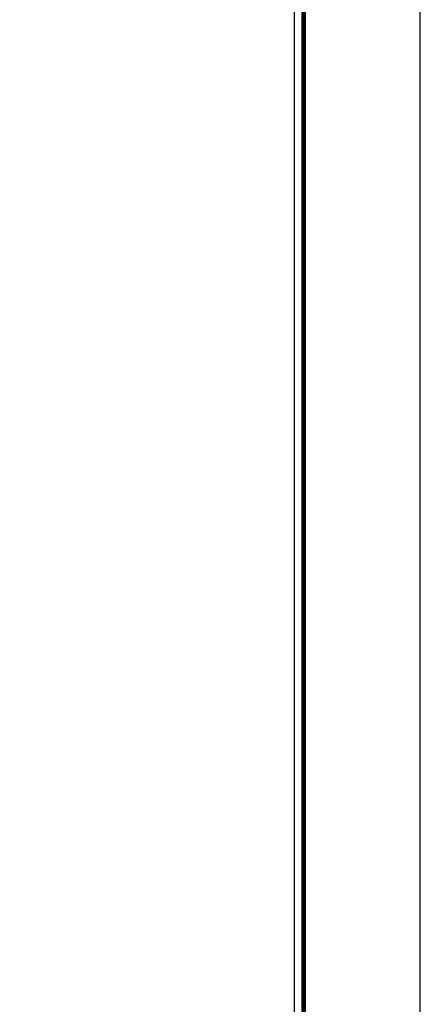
# Model space of a CAD drawing. Header units: millimetres. Extents: x 0 to 285, y 0 to 202.
# Tile 7 of 8: x 264 to 285, y 117 to 170. Entities that reach past the tile are written whole.
import ezdxf
from ezdxf.enums import TextEntityAlignment as Align

# ---------------------------------------------------------------- set-up
doc = ezdxf.new("R2010")
doc.units = ezdxf.units.MM
doc.layers.add('L1', color=7, linetype='CONTINUOUS')
doc.layers.add('OUTLINE', color=7, linetype='CONTINUOUS')

# ---------------------------------------------------------------- blocks, each defined once
blk = doc.blocks.new('표제란')
at = {"layer": 'L1', "color": 0}
blk.add_line((297, 0), (297, 210), dxfattribs=at)
at = {"layer": 'L1', "const_width": 0.25}
blk.add_lwpolyline([(290.5, 6.5), (290.5, 203.5), (10, 203.5), (10, 6.5)], close=True, dxfattribs=at)
at = {"layer": 'L1'}
blk.add_lwpolyline([(290, 7), (290, 203), (10.5, 203), (10.5, 7)], close=True, dxfattribs=at)
for tag, p in [('필렛', (179.25, 10.9)), ('모따기', (179.25, 8.3))]:
    blk.add_attdef(tag, text='', height=1.15, dxfattribs=at).set_placement(p, align=Align.MIDDLE_LEFT)
at = {"layer": 'OUTLINE', "ltscale": 0.5}
for tag, p, height in [('TITLE', (237.166, 24.406), 2.5), ('도번', (251.181, 15.642), 2.5), ('SCALE', (253.781, 9.553), 1.2), ('DATE', (277.02, 9.511), 1.2)]:
    blk.add_attdef(tag, p, '', height=height, dxfattribs=at)

msp = doc.modelspace()

# ---------------------------------------------------------------- block references
at = {"layer": 'OUTLINE', "xscale": 0.9607403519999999, "yscale": 0.9607403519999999, "zscale": 0.9607403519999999}
msp.add_blockref('표제란', (0, 0), dxfattribs=at)

doc.saveas('drawing.dxf')
